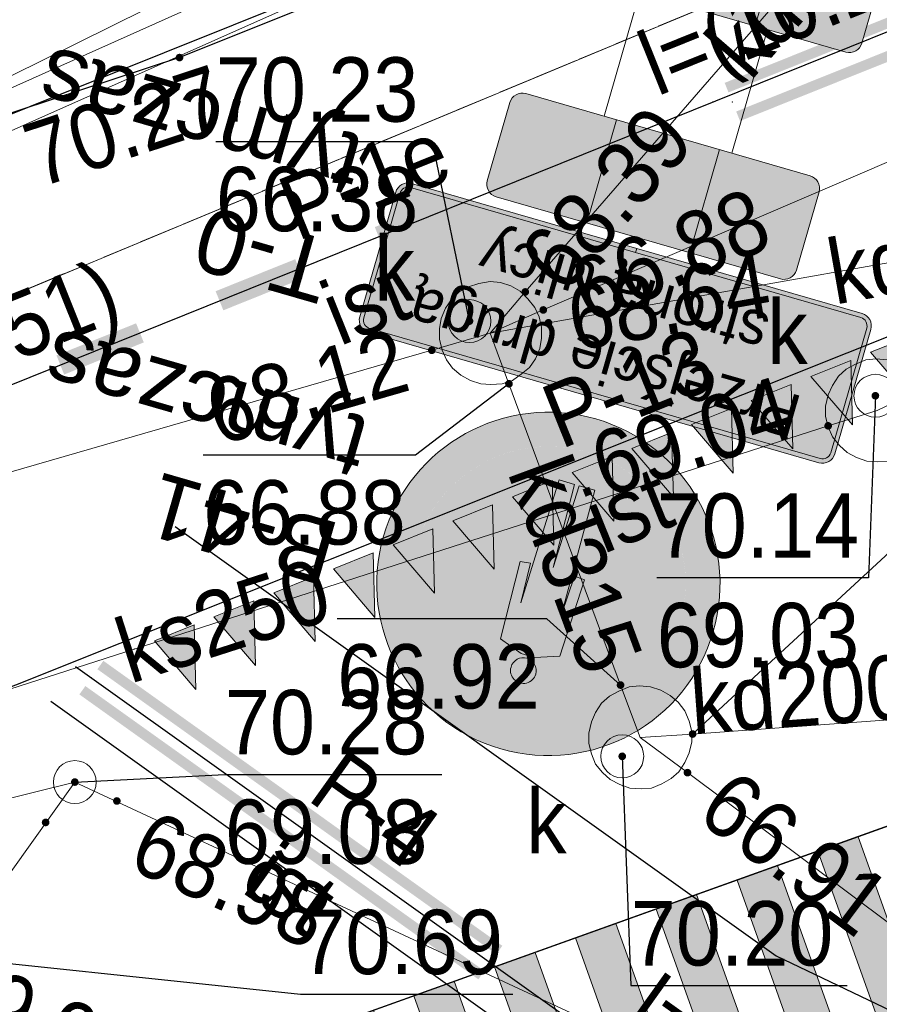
# Model space of a CAD drawing. Header units: feet. Extents: x 6524992 to 6539952, y 6047571 to 6067901.
# Tile 29 of 53: x 6531721 to 6531731, y 6048666 to 6048678. Entities that reach past the tile are written whole.
import ezdxf
from ezdxf.enums import TextEntityAlignment as Align

# ---------------------------------------------------------------- set-up
doc = ezdxf.new("R2010")
doc.units = ezdxf.units.FT
doc.header["$MEASUREMENT"] = 0
for name, pattern in [('1.5_0.5', [2, 1.5, -0.5]), ('218-500', [1, 0.5, -0.5]), ('219-500', [0]), ('mz1.0_0.5', [1.5, 1, -0.5])]:
    doc.linetypes.add(name, pattern=pattern)
doc.layers.get('0').update_dxf_attribs({"linetype": 'CONTINUOUS', "lineweight": 18})
for name, color, linetype, transparency in [('218-Granica użytku', 7, 'CONTINUOUS', 0.5), ('219-Linia granicy', 7, 'CONTINUOUS', 0.5), ('jezdnia (powierzchnia)', 7, 'CONTINUOUS', 0.5), ('komora podziemna - przewód kanalizacyjny (powierzchnia)', 7, 'CONTINUOUS', 0.5), ('krawężnik (linia)', 7, 'CONTINUOUS', 0.5), ('przewód ciepłowniczy (linia)', 7, 'CONTINUOUS', 0.5), ('przewód kanalizacyjny (linia)', 7, 'CONTINUOUS', 0.5), ('przewód kanalizacyjny (linia)-Atr1', 7, 'CONTINUOUS', 0.5), ('przewód telekomunikacyjny (linia)', 7, 'CONTINUOUS', 0.5), ('punkt o określonej wysokości (sieć kanalizacyjna)', 7, 'CONTINUOUS', 0.5), ('punkt o określonej wysokości (sieć kanalizacyjna)-Atr2', 7, 'CONTINUOUS', 0.5), ('punkt o określonej wysokości (sieć kanalizacyjna)-Atr3', 7, 'CONTINUOUS', 0.5), ('punkt o określonej wysokości (sieć telekomunikacyjna)-Atr2', 7, 'CONTINUOUS', 0.5), ('punkt wysokościowy sztuczny', 7, 'CONTINUOUS', 0.5), ('punkt wysokościowy sztuczny-Atr2', 7, 'CONTINUOUS', 0.5), ('studzienka - przewód kanalizacyjny (powierzchnia)', 7, 'CONTINUOUS', 0.5), ('studzienka okrągła - przewód kanalizacyjny (punkt)', 7, 'CONTINUOUS', 0.5), ('studzienka okrągła - przewód kanalizacyjny (punkt)-Atr17', 7, 'CONTINUOUS', 0.5), ('właz okrągły - siec kanalizacyjna (punkt)', 7, 'CONTINUOUS', 0.5), ('właz okrągły - siec kanalizacyjna (punkt)-Atr17', 7, 'CONTINUOUS', 0.5), ('ścieżka (powierzchnia)', 7, 'CONTINUOUS', 0.5)]:
    doc.layers.add(name, color=color, linetype=linetype, transparency=transparency)
doc.layers.add('_Robocza', color=1, linetype='CONTINUOUS', lineweight=30, plot=False)
for name, color, linetype, lineweight in [('gaPionowe', 7, 'CONTINUOUS', 13), ('gaPoziome', 7, 'CONTINUOUS', 13), ('gaUrzBezpieczenstwa', 7, 'CONTINUOUS', 13), ('zzz.gaHSDlugosc', 7, 'CONTINUOUS', 30), ('zzz.gaHSDodTekst', 7, 'CONTINUOUS', 30), ('zzz.gaHSDomyslna', 7, 'CONTINUOUS', 30), ('zzz.gaHSKilometraz', 7, 'CONTINUOUS', 30), ('zzz.gaHSNazwa', 7, 'CONTINUOUS', 30), ('zzz.gaHSOpis', 7, 'CONTINUOUS', 30), ('zzz.gaHSStan', 7, 'CONTINUOUS', 30), ('zzz.gaHSTrasa', 7, 'CONTINUOUS', 30), ('zzz.gaUbdef', 7, 'CONTINUOUS', 30), ('zzz.gaUBDodTekst', 7, 'CONTINUOUS', 30), ('zzz.gaUBDomyslna', 7, 'CONTINUOUS', 30), ('zzz.gaUBNazwa', 7, 'CONTINUOUS', 30), ('zzz.gaUBStan', 7, 'CONTINUOUS', 30), ('zzz.gaVSDodTekst', 7, 'CONTINUOUS', 30), ('zzz.gaVSDomyslna', 7, 'CONTINUOUS', 30), ('zzz.gaVSNazwa', 7, 'CONTINUOUS', 30), ('zzz.gaVSStan', 7, 'CONTINUOUS', 30), ('zzz.gaVSWielkość', 7, 'CONTINUOUS', 30)]:
    doc.layers.add(name, color=color, linetype=linetype, lineweight=lineweight)
doc.styles.add('GA-ATR-TEXT', font='arial.ttf', dxfattribs={"width": 0.9})
doc.styles.add('GA-SIGN-TEXT', font='GA_OZ_PION.ttf')
doc.styles.add('GA4-HS-TEXT', font='arial.ttf', dxfattribs={"width": 0.9})
doc.styles.get("Standard").update_dxf_attribs({"font": 'arial.ttf'})

# ---------------------------------------------------------------- blocks, each defined once
blk = doc.blocks.new('US15')
at = {"color": 0, "linetype": 'Continuous', "lineweight": 13}
blk.add_circle((0, 0), 0.25, dxfattribs=at)
blk = doc.blocks.new('PW01')
at = {"linetype": 'Continuous', "lineweight": 13}
h = blk.add_hatch(color=0, dxfattribs=at)
edge = h.paths.add_edge_path()
edge.add_arc((0, 0), 0.045, 0, 360)
blk = doc.blocks.new('PW02')
at = {"linetype": 'Continuous', "lineweight": 13}
h = blk.add_hatch(color=0, dxfattribs=at)
edge = h.paths.add_edge_path()
edge.add_arc((0, 0), 0.045, 0, 360)
blk = doc.blocks.new('US22')
at = {"color": 0, "linetype": 'Continuous', "lineweight": 13}
blk.add_circle((0, 0), 0.25, dxfattribs=at)
blk = doc.blocks.new('*U74')
at = {"layer": 'zzz.gaUbdef', "linetype": 'Continuous', "lineweight": 0, "true_color": 0xffffff}
h = blk.add_hatch(color=7, dxfattribs=at)
h.paths.add_polyline_path([(120.629, 1250), (-129.371, 1250), (-129.371, 1000), (120.629, 1000)])
h.paths.add_polyline_path([(120.629, 700), (-129.371, 700), (-129.371, 450), (120.629, 450)])
blk = doc.blocks.new('*U75')
at = {"layer": 'zzz.gaUbdef', "linetype": 'Continuous', "lineweight": 0}
h = blk.add_hatch(color=10, dxfattribs=at)
h.paths.add_polyline_path([(-129.371, 1250), (-349.371, 1250, 0.414214), (-379.371, 1220), (-379.371, 1030, 0.414214), (-349.371, 1000), (-129.371, 1000)])
h.paths.add_polyline_path([(370.629, 1220, 0.414214), (340.629, 1250), (120.629, 1250), (120.629, 1000), (340.629, 1000, 0.414214), (370.629, 1030)])
h.paths.add_polyline_path([(370.629, 670, 0.414214), (340.629, 700), (120.629, 700), (120.629, 450), (340.629, 450, 0.414214), (370.629, 480)])
h.paths.add_polyline_path([(-129.371, 700), (-349.371, 700, 0.414214), (-379.371, 670), (-379.371, 480, 0.414214), (-349.371, 450), (-129.371, 450)])
blk = doc.blocks.new('*U76')
at = {"layer": 'zzz.gaUbdef', "color": 7, "linetype": 'Continuous', "lineweight": 0}
for p, q in [((-129.371, 1000), (-129.371, 1250)), ((120.629, 1000), (120.629, 1250)), ((-159.371, 700), (-159.371, 1000)), ((150.629, 700), (150.629, 1000)), ((-129.371, 450), (-129.371, 700)), ((120.629, 450), (120.629, 700)), ((-159.371, 0), (-159.371, 450)), ((150.629, 0), (150.629, 450)), ((-370.585, 0), (370.629, 0)), ((-189.371, 0), (-129.371, 0)), ((120.629, 0), (180.629, 0))]:
    blk.add_line(p, q, dxfattribs=at)
for points in [[(-349.371, 1000), (340.629, 1000, 0.414214), (370.629, 1030), (370.629, 1220, 0.414214), (340.629, 1250), (-349.371, 1250, 0.414214), (-379.371, 1220), (-379.371, 1030, 0.414214)], [(-349.371, 450), (340.629, 450, 0.414214), (370.629, 480), (370.629, 670, 0.414214), (340.629, 700), (-349.371, 700, 0.414214), (-379.371, 670), (-379.371, 480, 0.414214)]]:
    blk.add_lwpolyline(points, format="xyb", close=True, dxfattribs=at)
blk = doc.blocks.new('*U73')
at = {"layer": 'zzz.gaUbdef', "color": 10}
blk.add_blockref('*U75', (0, 0), dxfattribs=at)
at = {"layer": 'zzz.gaUbdef', "color": 7}
blk.add_blockref('*U76', (0, 0), dxfattribs=at)
at = {"layer": 'zzz.gaUbdef', "color": 7, "true_color": 0xffffff}
blk.add_blockref('*U74', (0, 0), dxfattribs=at)
at = {"layer": 'zzz.gaUBDodTekst', "flags": 1}
blk.add_attdef('AddText', text='', height=1, dxfattribs=at).set_placement((0, 0), align=Align.MIDDLE_LEFT)
at = {"layer": 'zzz.gaUBDomyslna', "flags": 1}
for tag in ['Position', 'Route']:
    blk.add_attdef(tag, text='', height=1, dxfattribs=at).set_placement((0, 0), align=Align.MIDDLE_LEFT)
at = {"layer": 'zzz.gaUBNazwa', "style": 'GA-ATR-TEXT'}
blk.add_attdef('Name', text='', height=150, dxfattribs=at).set_placement((475, 655), align=Align.MIDDLE_LEFT)
at = {"layer": 'zzz.gaUBStan', "style": 'GA-ATR-TEXT'}
blk.add_attdef('State', text='', height=150, dxfattribs=at).set_placement((475, 430), align=Align.MIDDLE_LEFT)
blk = doc.blocks.new('*U79')
at = {"layer": 'zzz.gaVSDomyslna', "true_color": 0xffffff}
h = blk.add_hatch(color=7, dxfattribs=at)
edge = h.paths.add_edge_path()
edge.add_line((0, 0), (-546.32, 0))
edge.add_arc((-546.32, 30), 30, 179.99996, 270.00004, ccw=False)
edge.add_line((-576.32, 30), (-576.32, 332))
edge.add_arc((-546.32, 332), 30, 89.99996, 180.00004, ccw=False)
edge.add_line((-546.32, 362), (546.32, 362))
edge.add_arc((546.32, 332), 30, -0.00004, 90.00004, ccw=False)
edge.add_line((576.32, 332), (576.32, 30))
edge.add_arc((546.32, 30), 30, -90.00004, 0.00004, ccw=False)
edge.add_line((546.32, 0), (0, 0))
at = {"layer": 'zzz.gaVSDomyslna', "true_color": 0x000000}
h = blk.add_hatch(color=18, dxfattribs=at)
edge = h.paths.add_edge_path()
edge.add_line((0, 0), (0, 10))
edge.add_line((0, 10), (546.32, 10))
edge.add_arc((546.32, 30), 20, 269.99996, 360.00004)
edge.add_line((566.32, 30), (566.32, 332))
edge.add_arc((546.32, 332), 20, 359.99996, 450.00004)
edge.add_line((546.32, 352), (-546.32, 352))
edge.add_arc((-546.32, 332), 20, 89.99996, 180.00004)
edge.add_line((-566.32, 332), (-566.32, 30))
edge.add_arc((-546.32, 30), 20, 179.99996, 270.00004)
edge.add_line((-546.32, 10), (0, 10))
edge.add_line((0, 10), (0, 0))
edge.add_line((0, 0), (-546.32, 0))
edge.add_arc((-546.32, 30), 30, 179.99996, 270.00004, ccw=False)
edge.add_line((-576.32, 30), (-576.32, 332))
edge.add_arc((-546.32, 332), 30, 89.99996, 180.00004, ccw=False)
edge.add_line((-546.32, 362), (546.32, 362))
edge.add_arc((546.32, 332), 30, -0.00004, 90.00004, ccw=False)
edge.add_line((576.32, 332), (576.32, 30))
edge.add_arc((546.32, 30), 30, -90.00004, 0.00004, ccw=False)
edge.add_line((546.32, 0), (0, 0))
at = {"layer": 'zzz.gaVSDomyslna', "color": 7, "lineweight": 0, "true_color": 0xffffff}
blk.add_lwpolyline([(0, 0), (-546.32, 0, -0.414214), (-576.32, 30), (-576.32, 332, -0.414214), (-546.32, 362), (546.32, 362, -0.414214), (576.32, 332), (576.32, 30, -0.414214), (546.32, 0), (0, 0)], format="xyb", close=True, dxfattribs=at)
at = {"layer": 'zzz.gaVSDomyslna', "color": 18, "lineweight": 0, "true_color": 0x000000}
blk.add_lwpolyline([(0, 0), (0, 10), (546.32, 10, 0.414214), (566.32, 30), (566.32, 332, 0.414214), (546.32, 352), (-546.32, 352, 0.414214), (-566.32, 332), (-566.32, 30, 0.414214), (-546.32, 10), (0, 10), (0, 0), (-546.32, 0, -0.414214), (-576.32, 30), (-576.32, 332, -0.414214), (-546.32, 362), (546.32, 362, -0.414214), (576.32, 332), (576.32, 30, -0.414214), (546.32, 0), (0, 0)], format="xyb", close=True, dxfattribs=at)
blk = doc.blocks.new('*U78')
at = {"layer": 'zzz.gaVSDomyslna', "color": 18, "true_color": 0x000000, "style": 'GA-SIGN-TEXT'}
for s, p in [('Przejście drugą', (0, 224.4)), ('stroną ulicy', (0, 61.2))]:
    blk.add_text(s, height=102, dxfattribs=at).set_placement(p, align=Align.CENTER)
blk = doc.blocks.new('*U77')
at = {"layer": 'zzz.gaVSDomyslna'}
for name in ['*U79', '*U78']:
    blk.add_blockref(name, (0, 0), dxfattribs=at)
at = {"layer": 'zzz.gaVSDodTekst', "flags": 1}
blk.add_attdef('Addtext', text='', height=1, dxfattribs=at).set_placement((0, 0), align=Align.MIDDLE_LEFT)
at = {"layer": 'zzz.gaVSDomyslna', "flags": 1}
for tag in ['Width', 'Height', 'Position', 'Route', 'ItemNo']:
    blk.add_attdef(tag, text='', height=1, dxfattribs=at).set_placement((0, 0), align=Align.MIDDLE_LEFT)
at = {"layer": 'zzz.gaVSNazwa', "style": 'GA-ATR-TEXT'}
blk.add_attdef('Name', text='', height=150, dxfattribs=at).set_placement((676.3, 256), align=Align.MIDDLE_LEFT)
at = {"layer": 'zzz.gaVSStan', "style": 'GA-ATR-TEXT'}
blk.add_attdef('State', text='', height=150, dxfattribs=at).set_placement((676.3, 1), align=Align.MIDDLE_LEFT)
at = {"layer": 'zzz.gaVSWielkość', "flags": 1}
blk.add_attdef('Size', text='', height=1, dxfattribs=at).set_placement((0, 0), align=Align.MIDDLE_LEFT)
blk = doc.blocks.new('*U81')
at = {"layer": 'zzz.gaVSDomyslna', "linetype": 'ByBlock', "lineweight": 0}
h = blk.add_hatch(color=10, dxfattribs=at)
h.paths.add_polyline_path([(-400, 400, 1), (400, 400, 1)])
h.paths.add_polyline_path([(320, 400, -1), (-320, 400, -1)], flags=16)
at = {"layer": 'zzz.gaVSDomyslna', "color": 10, "lineweight": 0}
blk.add_lwpolyline([(0, 800, -1), (0, 0, -1), (0, 800, -2.58748)], format="xyb", dxfattribs=at)
blk = doc.blocks.new('*U82')
at = {"layer": 'zzz.gaVSDomyslna', "lineweight": 0, "true_color": 0xffffff}
blk.add_hatch(color=7, dxfattribs=at).paths.add_polyline_path([(320, 400, 1), (-320, 400, 1)])
blk = doc.blocks.new('*U83')
at = {"layer": 'zzz.gaVSDomyslna', "lineweight": 0, "true_color": 0x000000}
h = blk.add_hatch(color=18, dxfattribs=at)
h.paths.add_polyline_path([(71.9986, 393.889), (16, 413.333), (-16, 413.333), (-71.9986, 393.889), (-78.0463, 207.805), (-53.4799, 205.348), (-49.2, 300), (-43.2, 0), (-5.55556, 0), (0, 200), (5.55556, 0), (43.2, 0), (49.2, 300), (53.4799, 205.348), (78.0463, 207.805)])
h.paths.add_polyline_path([(-30, 450, 1), (30, 450, 1)])
at = {"layer": 'zzz.gaVSDomyslna', "color": 18, "lineweight": 0, "true_color": 0x000000}
blk.add_lwpolyline([(-30.0043, 450.154, 1), (29.9957, 450.154, 1), (-30.0043, 450.154, 1)], format="xyb", close=True, dxfattribs=at)
blk.add_lwpolyline([(71.9943, 394.044), (15.9957, 413.488), (-16.0043, 413.488), (-72.0029, 394.044), (-78.0506, 207.959), (-53.4842, 205.502), (-49.2043, 300.154), (-43.2043, 0.154202), (-5.55984, 0.154202), (-0.004283, 200.154), (5.55127, 0.154202), (43.1957, 0.154202), (49.1957, 300.154), (53.4756, 205.502), (78.0421, 207.959), (71.9943, 394.044)], close=True, dxfattribs=at)
blk = doc.blocks.new('*U85')
at = {"layer": 'zzz.gaVSDomyslna', "color": 10}
blk.add_blockref('*U81', (0, 0), dxfattribs=at)
at = {"layer": 'zzz.gaVSDomyslna', "color": 7, "true_color": 0xffffff}
blk.add_blockref('*U82', (0, 0), dxfattribs=at)
at = {"layer": 'zzz.gaVSDomyslna', "color": 18, "true_color": 0x000000}
blk.add_blockref('*U83', (0, 160), dxfattribs=at)
blk = doc.blocks.new('*U80')
at = {"layer": 'zzz.gaVSDomyslna'}
blk.add_blockref('*U85', (0, 0), dxfattribs=at)
at = {"layer": 'zzz.gaVSDodTekst', "flags": 1}
blk.add_attdef('Addtext', text='', height=1, dxfattribs=at).set_placement((0, 0), align=Align.MIDDLE_LEFT)
at = {"layer": 'zzz.gaVSDomyslna', "flags": 1}
for tag in ['Width', 'Height', 'Position', 'Route', 'ItemNo']:
    blk.add_attdef(tag, text='', height=1, dxfattribs=at).set_placement((0, 0), align=Align.MIDDLE_LEFT)
at = {"layer": 'zzz.gaVSNazwa', "style": 'GA-ATR-TEXT'}
blk.add_attdef('Name', text='', height=150, dxfattribs=at).set_placement((500, 475), align=Align.MIDDLE_LEFT)
at = {"layer": 'zzz.gaVSStan', "style": 'GA-ATR-TEXT'}
blk.add_attdef('State', text='', height=150, dxfattribs=at).set_placement((500, 220), align=Align.MIDDLE_LEFT)
at = {"layer": 'zzz.gaVSWielkość', "flags": 1}
blk.add_attdef('Size', text='', height=1, dxfattribs=at).set_placement((0, 0), align=Align.MIDDLE_LEFT)
blk = doc.blocks.new('zk.P-13')
at = {"linetype": 'Continuous', "lineweight": 0}
blk.add_hatch(color=0, dxfattribs=at).paths.add_polyline_path([(0.25, 0), (-0.25, 0), (-0.013, -0.705)])
at = {"color": 0, "linetype": 'Continuous', "lineweight": 0}
for p, q in [((-0.25, 0), (0.25, 0)), ((-0.013, -0.705), (-0.25, 0)), ((0.25, 0), (-0.013, -0.705))]:
    blk.add_line(p, q, dxfattribs=at)
blk = doc.blocks.new('gaHSPos')
at = {"color": 0, "linetype": 'Continuous', "lineweight": 0}
blk.add_point((0, 0), dxfattribs=at)
blk = doc.blocks.new('*U111')
at = {"layer": 'zzz.gaHSDomyslna', "color": 251}
for p in [(10.159, 4.092), (0, 0)]:
    blk.add_blockref('gaHSPos', p, dxfattribs=at)
for p, rotation in [((9.508, 3.83), 21.94016353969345), ((8.812, 3.55), 21.94016353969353), ((8.116, 3.269), 21.94016353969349), ((7.421, 2.989), 21.94016353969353), ((6.725, 2.709), 21.94016353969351), ((6.029, 2.429), 21.94016353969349), ((5.334, 2.148), 21.94016353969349), ((4.638, 1.868), 21.94016353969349), ((3.942, 1.588), 21.94016353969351), ((3.247, 1.308), 21.9401635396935), ((2.551, 1.028), 21.94016353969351), ((1.855, 0.747), 21.94016353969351), ((1.159, 0.467), 21.94016353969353), ((0.464, 0.187), 21.94016353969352)]:
    blk.add_blockref('zk.P-13', p, dxfattribs=dict(at, rotation=rotation))
blk = doc.blocks.new('z.ga4.HSL-desc')
at = {"layer": 'zzz.gaHSDlugosc', "style": 'GA4-HS-TEXT', "width": 0.9}
blk.add_attdef('LENGTH', (6.026, 0.4), '', height=1, dxfattribs=at)
at = {"layer": 'zzz.gaHSDodTekst', "style": 'GA4-HS-TEXT', "width": 0.9, "flags": 1}
blk.add_attdef('ADDTEXT', (0, -2.744), '', height=1, dxfattribs=at)
at = {"layer": 'zzz.gaHSKilometraz', "style": 'GA4-HS-TEXT', "width": 0.9, "flags": 1}
blk.add_attdef('POSITION', (0, -5.695), '', height=1, dxfattribs=at)
at = {"layer": 'zzz.gaHSNazwa', "style": 'GA4-HS-TEXT', "width": 0.9}
blk.add_attdef('NAME', (0, 0.4), '', height=1, dxfattribs=at)
at = {"layer": 'zzz.gaHSStan', "style": 'GA4-HS-TEXT', "width": 0.9}
blk.add_attdef('STATE', (0, -1.356), '', height=1, dxfattribs=at)
at = {"layer": 'zzz.gaHSTrasa', "style": 'GA4-HS-TEXT', "width": 0.9, "flags": 1}
blk.add_attdef('ROUTE', (0, -4.27), '', height=1, dxfattribs=at)
blk = doc.blocks.new('*U120')
at = {"layer": 'zzz.gaHSDomyslna', "color": 251}
for points in [[(4.186, 1.872, 0.12, 0.12, 0), (-0.067, 0.167, 0.12, 0.12, 0)], [(4.32, 1.538, 0.12, 0.12, 0), (0.067, -0.167, 0.12, 0.12, 0)]]:
    blk.add_lwpolyline(points, format="xyseb", dxfattribs=at)
at = {"color": 251}
for p in [(4.253, 1.705), (0, 0)]:
    blk.add_blockref('gaHSPos', p, dxfattribs=at)
blk = doc.blocks.new('*U124')
at = {"layer": 'zzz.gaHSDomyslna', "color": 251}
for points in [[(7.42, 2.989, 0.24, 0.24, 0), (8.348, 3.363, 0.24, 0.24, 0)], [(5.565, 2.242, 0.24, 0.24, 0), (6.493, 2.616, 0.24, 0.24, 0)], [(3.71, 1.495, 0.24, 0.24, 0), (4.638, 1.868, 0.24, 0.24, 0)], [(1.855, 0.747, 0.24, 0.24, 0), (2.783, 1.121, 0.24, 0.24, 0)], [(0, 0, 0.24, 0.24, 0), (0.928, 0.374, 0.24, 0.24, 0)]]:
    blk.add_lwpolyline(points, format="xyseb", dxfattribs=at)
at = {"color": 251}
for p in [(9.459, 3.811), (0, 0)]:
    blk.add_blockref('gaHSPos', p, dxfattribs=at)
blk = doc.blocks.new('*U156')
at = {"layer": 'zzz.gaHSDomyslna', "color": 251}
for points in [[(4.754, -3.173, 0.12, 0.12, 0), (0.105, 0.147, 0.12, 0.12, 0)], [(4.545, -3.466, 0.12, 0.12, 0), (-0.105, -0.147, 0.12, 0.12, 0)]]:
    blk.add_lwpolyline(points, format="xyseb", dxfattribs=at)
at = {"color": 251}
for p in [(0, 0), (4.65, -3.319)]:
    blk.add_blockref('gaHSPos', p, dxfattribs=at)
blk = doc.blocks.new('*U157')
at = {"layer": 'zzz.gaHSDomyslna'}
for points in [[(9.415, 3.37), (10.762, -0.402), (11.233, -0.234), (9.886, 3.539)], [(8.474, 3.033), (9.821, -0.738), (10.291, -0.57), (8.944, 3.202)], [(7.532, 2.696), (8.879, -1.075), (9.35, -0.907), (8.003, 2.865)], [(6.59, 2.359), (7.937, -1.411), (8.408, -1.243), (7.061, 2.528)], [(5.649, 2.022), (6.995, -1.747), (7.466, -1.579), (6.12, 2.191)], [(4.707, 1.685), (6.053, -2.083), (6.524, -1.915), (5.178, 1.854)], [(3.766, 1.348), (5.111, -2.419), (5.582, -2.251), (4.237, 1.517)], [(2.825, 1.011), (3.966, -2.185), (4.607, -2.494), (3.295, 1.18)], [(1.883, 0.674), (2.684, -1.569), (3.325, -1.877), (2.354, 0.843)], [(0.941, 0.337), (1.402, -0.952), (2.043, -1.26), (1.412, 0.506)], [(0, 0), (0.12, -0.335), (0.761, -0.644), (0.471, 0.169)]]:
    blk.add_hatch(color=251, dxfattribs=at).paths.add_polyline_path(points)
at = {"layer": 'zzz.gaHSDomyslna', "color": 251, "linetype": 'Continuous', "lineweight": 0}
for points in [[(9.415, 3.37), (10.762, -0.402), (11.233, -0.234), (9.886, 3.539), (9.415, 3.37)], [(8.474, 3.033), (9.821, -0.738), (10.291, -0.57), (8.944, 3.202), (8.474, 3.033)], [(7.532, 2.696), (8.879, -1.075), (9.35, -0.907), (8.003, 2.865), (7.532, 2.696)], [(6.59, 2.359), (7.937, -1.411), (8.408, -1.243), (7.061, 2.528), (6.59, 2.359)], [(5.649, 2.022), (6.995, -1.747), (7.466, -1.579), (6.12, 2.191), (5.649, 2.022)], [(4.707, 1.685), (6.053, -2.083), (6.524, -1.915), (5.178, 1.854), (4.707, 1.685)], [(3.766, 1.348), (5.111, -2.419), (5.582, -2.251), (4.237, 1.517), (3.766, 1.348)], [(2.825, 1.011), (3.966, -2.185), (4.607, -2.494), (3.295, 1.18), (2.825, 1.011)], [(1.883, 0.674), (2.684, -1.569), (3.325, -1.877), (2.354, 0.843), (1.883, 0.674)], [(0.941, 0.337), (1.402, -0.952), (2.043, -1.26), (1.412, 0.506), (0.941, 0.337)], [(0, 0), (0.12, -0.335), (0.761, -0.644), (0.471, 0.169), (0, 0)]]:
    blk.add_lwpolyline(points, close=True, dxfattribs=at)
at = {"layer": 'zzz.gaHSDomyslna', "color": 251}
for p in [(10.161, 3.637), (-0.276, -0.099)]:
    blk.add_blockref('gaHSPos', p, dxfattribs=at)

msp = doc.modelspace()

# ---------------------------------------------------------------- linework, layer by layer
at = {"layer": '218-Granica użytku', "color": 3, "linetype": '218-500', "lineweight": 18, "flags": 128}
for points in [[(6531708.28, 6048669.06), (6531758.1, 6048689.8)], [(6531758.1, 6048689.8), (6531708.28, 6048669.06)]]:
    msp.add_lwpolyline(points, dxfattribs=at)
at = {"layer": '219-Linia granicy', "color": 3, "linetype": '219-500', "lineweight": 18, "flags": 128}
msp.add_lwpolyline([(6531708.28, 6048669.06), (6531758.1, 6048689.8)], dxfattribs=at)
at = {"layer": '_Robocza'}
msp.add_lwpolyline([(6531683.556, 6048658.235), (6531756.637, 6048687.676, 0.034719), (6531779.429, 6048700.176), (6531796.103, 6048710.786)], format="xyb", dxfattribs=at)
for points in [[(6531682.44, 6048661.019), (6531747.394, 6048687.057)], [(6531711.41, 6048665.976), (6531738.048, 6048676.606)], [(6531722.961, 6048671.686), (6531729.964, 6048666.687), (6531745.998, 6048659.02)], [(6531721.799, 6048670.058), (6531728.944, 6048664.958), (6531745.135, 6048657.216)], [(6531721.509, 6048669.651), (6531728.689, 6048664.526), (6531744.919, 6048656.765)], [(6531733.575, 6048669.024), (6531721.646, 6048664.754)], [(6531734.77, 6048665.195), (6531734.21, 6048665.57), (6531733.07, 6048666.83), (6531732.202, 6048668.533), (6531721.646, 6048664.754), (6531726.709, 6048662.318), (6531734.77, 6048665.195)]]:
    msp.add_lwpolyline(points, dxfattribs=at)
msp.add_circle((6531733.871, 6048670.068), 50, dxfattribs=at)
at = {"layer": 'jezdnia (powierzchnia)', "color": 7, "linetype": '1.5_0.5', "lineweight": 18, "flags": 128}
msp.add_lwpolyline([(6531934.86, 6048854.54), (6531926.95, 6048841.93), (6531918.96, 6048830.06), (6531909.5, 6048817.18), (6531901.18, 6048806.68), (6531892.44, 6048796.38), (6531883.95, 6048786.92), (6531881.51, 6048784.27), (6531879.59, 6048782.86), (6531877.75, 6048782.38), (6531875.82, 6048782.5), (6531874.76, 6048782.88), (6531873.9, 6048783.37), (6531869.6, 6048778.86), (6531870.13, 6048778.03), (6531870.82, 6048776.02), (6531870.85, 6048775.07), (6531870.54, 6048773.29), (6531869.38, 6048771.34), (6531868.01, 6048769.93), (6531863.36, 6048765.34), (6531859.32, 6048761.55), (6531848.76, 6048752.38), (6531843.59, 6048748.2), (6531831.18, 6048739.14), (6531817.84, 6048729.74), (6531793.06, 6048712.45), (6531781.56, 6048705.02), (6531771.84, 6048699.39), (6531762.11, 6048694.16), (6531748.35, 6048687.6), (6531736.63, 6048682.63), (6531731.2, 6048680.43), (6531723.01, 6048677.15), (6531720.39, 6048676.29), (6531718.04, 6048676.19), (6531716, 6048676.85), (6531700.78, 6048671.82), (6531700.43, 6048670.57), (6531699.94, 6048669.55), (6531698.66, 6048667.85), (6531696.88, 6048666.7), (6531694.1, 6048665.57), (6531671.86, 6048656.66), (6531663.54, 6048653.32), (6531665.69, 6048647.72), (6531673.65, 6048650.92), (6531696.57, 6048660.12), (6531711.19, 6048665.9), (6531713.11, 6048666.5), (6531715.24, 6048666.77), (6531717.08, 6048666.7), (6531718.61, 6048666.2), (6531721.55, 6048664.8), (6531726.41, 6048662.46), (6531732.77, 6048659.4), (6531735.33, 6048664.82), (6531734.21, 6048665.57), (6531733.07, 6048666.83), (6531732.2, 6048668.59), (6531731.94, 6048669.96), (6531732.02, 6048671.12), (6531732.75, 6048673.21), (6531733.92, 6048674.7), (6531735.62, 6048675.73), (6531738.9, 6048677.05), (6531750.92, 6048682.22), (6531764.64, 6048688.73), (6531774.64, 6048694.07), (6531784.88, 6048700.05), (6531796.3, 6048707.41), (6531807.81, 6048715.38), (6531812.49, 6048718.65), (6531821.51, 6048725), (6531834.56, 6048734.18), (6531847.16, 6048743.36), (6531852.83, 6048747.95), (6531863.16, 6048756.92), (6531867.95, 6048761.44), (6531872.3, 6048765.7), (6531873.84, 6048766.99), (6531875.25, 6048767.75), (6531877.35, 6048768.27), (6531879.48, 6048768.24), (6531881.09, 6048767.74), (6531883.2, 6048766.46), (6531886.63, 6048772.09), (6531886.01, 6048772.9), (6531885.74, 6048773.58), (6531885.26, 6048775.66), (6531885.44, 6048778.18), (6531886.52, 6048780.64), (6531887.99, 6048782.41), (6531897.21, 6048792.67), (6531905.82, 6048802.85), (6531914.51, 6048813.86), (6531923.67, 6048826.32), (6531932.04, 6048838.77), (6531939.94, 6048851.37)], close=True, dxfattribs=at)
at = {"layer": 'komora podziemna - przewód kanalizacyjny (powierzchnia)', "color": 34, "linetype": 'Continuous', "lineweight": 18, "flags": 128}
for points in [[(6531726.19, 6048673.53), (6531726.12, 6048673.63), (6531726.07, 6048673.74), (6531726.04, 6048673.87), (6531726.04, 6048673.99), (6531726.06, 6048674.11), (6531726.11, 6048674.23), (6531726.18, 6048674.33), (6531726.27, 6048674.42), (6531726.38, 6048674.48), (6531726.5, 6048674.52), (6531726.63, 6048674.54), (6531726.75, 6048674.53), (6531726.87, 6048674.49), (6531726.98, 6048674.43), (6531727.07, 6048674.34), (6531727.15, 6048674.24), (6531727.2, 6048674.13), (6531727.23, 6048674.01), (6531727.23, 6048673.88), (6531727.21, 6048673.76), (6531727.16, 6048673.64), (6531727.09, 6048673.54), (6531726.99, 6048673.46), (6531726.89, 6048673.39), (6531726.77, 6048673.35), (6531726.64, 6048673.34), (6531726.52, 6048673.35), (6531726.4, 6048673.39), (6531726.29, 6048673.45)], [(6531727.94, 6048668.82), (6531727.86, 6048668.92), (6531727.81, 6048669.04), (6531727.78, 6048669.16), (6531727.78, 6048669.28), (6531727.81, 6048669.41), (6531727.86, 6048669.52), (6531727.93, 6048669.63), (6531728.02, 6048669.71), (6531728.13, 6048669.77), (6531728.25, 6048669.82), (6531728.37, 6048669.83), (6531728.5, 6048669.82), (6531728.62, 6048669.78), (6531728.73, 6048669.72), (6531728.82, 6048669.64), (6531728.9, 6048669.54), (6531728.95, 6048669.42), (6531728.98, 6048669.3), (6531728.98, 6048669.18), (6531728.95, 6048669.05), (6531728.9, 6048668.94), (6531728.83, 6048668.83), (6531728.74, 6048668.75), (6531728.63, 6048668.69), (6531728.51, 6048668.64), (6531728.39, 6048668.63), (6531728.26, 6048668.64), (6531728.14, 6048668.68), (6531728.03, 6048668.74)]]:
    msp.add_lwpolyline(points, close=True, dxfattribs=at)
at = {"layer": 'krawężnik (linia)', "color": 7, "linetype": 'Continuous', "lineweight": 25, "flags": 128}
msp.add_lwpolyline([(6531843.59, 6048748.2), (6531831.18, 6048739.14), (6531817.84, 6048729.74), (6531793.06, 6048712.45), (6531781.56, 6048705.02), (6531771.84, 6048699.39), (6531762.11, 6048694.16), (6531748.35, 6048687.6), (6531736.63, 6048682.63), (6531731.2, 6048680.43), (6531723.01, 6048677.15), (6531720.39, 6048676.29), (6531718.04, 6048676.19), (6531716, 6048676.85), (6531700.78, 6048671.82), (6531700.43, 6048670.57), (6531699.94, 6048669.55), (6531698.66, 6048667.85), (6531696.88, 6048666.7), (6531694.1, 6048665.57), (6531671.86, 6048656.66), (6531663.54, 6048653.32)], dxfattribs=at)
at = {"layer": 'przewód ciepłowniczy (linia)', "color": 212, "linetype": 'Continuous', "lineweight": 18, "flags": 128}
for points in [[(6531798.44, 6048717.32), (6531787.61, 6048710.36), (6531745.37, 6048687.67), (6531712.51, 6048672.98)], [(6531798.33, 6048716.51), (6531787.46, 6048709.67), (6531745.08, 6048686.99), (6531712.29, 6048672.4)]]:
    msp.add_lwpolyline(points, dxfattribs=at)
at = {"layer": 'przewód kanalizacyjny (linia)', "color": 34, "linetype": 'Continuous', "lineweight": 18, "flags": 128}
for points in [[(6531713.83, 6048667.48), (6531714.4, 6048667.66), (6531730.57, 6048672.86), (6531731.14, 6048673.04), (6531731.68, 6048673.3), (6531758.37, 6048686.34), (6531758.92, 6048686.61), (6531759.45, 6048686.88), (6531780.42, 6048697.77), (6531780.96, 6048698.05), (6531781.47, 6048698.4), (6531792.63, 6048706.25), (6531793.13, 6048706.6), (6531793.64, 6048706.94), (6531803.75, 6048713.64), (6531804.26, 6048713.98), (6531803.91, 6048714.45), (6531801.24, 6048718.11), (6531800.89, 6048718.6)], [(6531726.63, 6048673.94), (6531727.25, 6048674.21), (6531760.44, 6048688.45), (6531761.02, 6048688.7), (6531761.57, 6048689.03), (6531784.18, 6048702.4), (6531784.75, 6048702.73), (6531785.29, 6048703.08), (6531806.83, 6048717.07), (6531807.37, 6048717.42)], [(6531732.26, 6048680.44), (6531731.87, 6048679.99), (6531727.04, 6048674.42), (6531726.63, 6048673.94), (6531727.31, 6048674.06), (6531733.77, 6048675.2), (6531734.4, 6048675.31)], [(6531701.34, 6048666.63), (6531701.97, 6048666.81), (6531725.95, 6048673.74), (6531726.63, 6048673.94), (6531726.85, 6048673.35), (6531728.15, 6048669.84), (6531728.38, 6048669.23), (6531728.93, 6048668.82), (6531744.96, 6048656.84), (6531744.99, 6048656.82)], [(6531728.38, 6048669.23), (6531728.99, 6048669.27), (6531731.49, 6048669.45), (6531731.81, 6048669.47)], [(6531721.79, 6048668.71), (6531708.44, 6048649.99), (6531695.87, 6048622.74)], [(6531721.79, 6048668.71), (6531705.22, 6048664.6)], [(6531863.8, 6048602.69), (6531825.49, 6048620.48), (6531811.09, 6048627.1), (6531787.84, 6048638.08), (6531748.61, 6048656.25), (6531721.79, 6048668.71)]]:
    msp.add_lwpolyline(points, dxfattribs=at)
at = {"layer": 'przewód telekomunikacyjny (linia)', "color": 30, "linetype": 'Continuous', "lineweight": 18, "flags": 128}
msp.add_lwpolyline([(6531797.26, 6048707.13), (6531793.92, 6048707.52), (6531792.81, 6048708.11), (6531787.6, 6048711.89), (6531786.97, 6048711.8), (6531754.07, 6048693.28), (6531712.78, 6048672.85), (6531712.61, 6048672.5), (6531714.69, 6048668.59), (6531716.32, 6048665.56), (6531717.73, 6048661.6)], dxfattribs=at)
at = {"layer": 'punkt o określonej wysokości (sieć kanalizacyjna)-Atr2', "color": 7, "flags": 128}
for points in [[(6531726.39, 6048674.08), (6531725.96, 6048676.17), (6531723.434, 6048676.17)], [(6531726.85, 6048673.35), (6531725.76, 6048672.52), (6531723.287, 6048672.52)], [(6531731.12, 6048673.21), (6531731.04, 6048671.09), (6531728.572, 6048671.09)], [(6531728.99, 6048669.27), (6531732.77, 6048672.76), (6531735.243, 6048672.76)], [(6531728.15, 6048669.84), (6531727.29, 6048670.61), (6531724.848, 6048670.61)], [(6531728.17, 6048669.01), (6531728.27, 6048666.34), (6531730.791, 6048666.34)], [(6531721.79, 6048668.71), (6531723.54, 6048668.8), (6531726.066, 6048668.8)]]:
    msp.add_lwpolyline(points, dxfattribs=at)
at = {"layer": 'punkt o określonej wysokości (sieć telekomunikacyjna)-Atr2', "color": 7, "flags": 128}
msp.add_lwpolyline([(6531719.48, 6048666.76), (6531724.42, 6048666.24), (6531726.893, 6048666.24)], dxfattribs=at)
at = {"layer": 'studzienka - przewód kanalizacyjny (powierzchnia)', "color": 34, "linetype": 'Continuous', "lineweight": 18, "flags": 128}
msp.add_lwpolyline([(6531731.27, 6048672.45), (6531731.15, 6048672.44), (6531731.02, 6048672.45), (6531730.9, 6048672.49), (6531730.79, 6048672.55), (6531730.7, 6048672.63), (6531730.62, 6048672.73), (6531730.57, 6048672.85), (6531730.54, 6048672.97), (6531730.54, 6048673.09), (6531730.57, 6048673.22), (6531730.62, 6048673.33), (6531730.69, 6048673.44), (6531730.78, 6048673.52), (6531730.89, 6048673.58), (6531731.01, 6048673.63), (6531731.13, 6048673.64), (6531731.26, 6048673.63)], dxfattribs=at)
at = {"layer": 'ścieżka (powierzchnia)', "color": 7, "linetype": 'mz1.0_0.5', "lineweight": 18, "flags": 128}
msp.add_lwpolyline([(6531763.83, 6048697.67), (6531756.33, 6048693.49), (6531750.45, 6048691.08), (6531737.68, 6048685.56), (6531735.67, 6048684.75), (6531732.07, 6048683.3), (6531722.15, 6048679.33), (6531716, 6048676.85), (6531718.04, 6048676.19), (6531720.39, 6048676.29), (6531723.01, 6048677.15), (6531731.2, 6048680.43), (6531736.63, 6048682.63), (6531748.35, 6048687.6), (6531762.11, 6048694.16)], close=True, dxfattribs=at)

# ---------------------------------------------------------------- block references
at = {"layer": 'gaPionowe', "xscale": 0.005, "yscale": 0.005, "rotation": 163.8967793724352}
for name, p, values in [('*U77', (6531728.34, 6048674.927), {'Name': 'T-0', 'State': 'tymczas'}), ('*U80', (6531727.864, 6048672.94), {'Name': 'B-41', 'State': 'tymczas'})]:
    msp.add_blockref(name, p, dxfattribs=at).add_auto_attribs(values)
at = {"layer": 'gaPoziome'}
for name, p in [('*U120', (6531729.453, 6048676.633)), ('*U124', (6531719.766, 6048672.822)), ('*U111', (6531722.485, 6048670.26)), ('*U156', (6531721.983, 6048669.927)), ('*U157', (6531721.976, 6048664.872))]:
    msp.add_blockref(name, p, dxfattribs=at)
at = {"layer": 'gaUrzBezpieczenstwa', "xscale": 0.005, "yscale": 0.005, "rotation": 163.8967793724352}
msp.add_blockref('*U73', (6531730.069, 6048681.061), dxfattribs=at).add_auto_attribs({'Name': 'U-20c', 'State': 'tymczas'})
at = {"layer": 'punkt o określonej wysokości (sieć kanalizacyjna)', "color": 34, "linetype": 'Continuous', "lineweight": 13}
for p, rotation in [((6531727.04, 6048674.42), 49.102), ((6531727.25, 6048674.21), 23.22800000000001), ((6531727.31, 6048674.06), 9.999), ((6531725.95, 6048673.74), 16.126), ((6531726.85, 6048673.35), 290.382), ((6531730.57, 6048672.86), 17.80700000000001), ((6531728.15, 6048669.84), 290.373), ((6531728.99, 6048669.27), 4.002), ((6531728.93, 6048668.82), 323.232), ((6531721.45, 6048668.24), 359.917)]:
    msp.add_blockref('PW01', p, dxfattribs=dict(at, rotation=rotation))
for p in [(6531726.39, 6048674.08), (6531731.12, 6048673.21), (6531728.17, 6048669.01), (6531721.79, 6048668.71), (6531722.28, 6048668.49)]:
    msp.add_blockref('PW01', p, dxfattribs=at)
at = {"layer": 'punkt wysokościowy sztuczny', "color": 7, "linetype": 'Continuous', "lineweight": 13}
msp.add_blockref('PW02', (6531723.01, 6048677.15), dxfattribs=at)
at = {"layer": 'studzienka okrągła - przewód kanalizacyjny (punkt)', "color": 34, "linetype": 'Continuous', "lineweight": 18}
for p in [(6531731.12, 6048673.21), (6531721.79, 6048668.71)]:
    msp.add_blockref('US15', p, dxfattribs=at)
at = {"layer": 'właz okrągły - siec kanalizacyjna (punkt)', "color": 7, "linetype": 'Continuous', "lineweight": 18}
for p in [(6531726.39, 6048674.08), (6531728.17, 6048669.01)]:
    msp.add_blockref('US22', p, dxfattribs=at)
at = {"layer": 'zzz.gaHSOpis', "xscale": 0.75, "yscale": 0.75}
for p, rotation, values in [((6531724.495, 6048674.728), 21.94283644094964, {'STATE': 'ist', 'LENGTH': 'l=(10.20)', 'NAME': 'P-1e'}), ((6531727.565, 6048672.306), 21.94016353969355, {'STATE': 'ist', 'LENGTH': 'l=(10.95)', 'NAME': 'P-13'}), ((6531715.303, 6048670.961), 21.84362050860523, {'STATE': 'ist', 'LENGTH': 'l=(7.51)', 'NAME': 'P-4'}), ((6531724.308, 6048668.267), 324.4807470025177, {'STATE': 'ist', 'LENGTH': 'l=(5.71)', 'NAME': 'P-4'})]:
    msp.add_blockref('z.ga4.HSL-desc', p, dxfattribs=dict(at, rotation=rotation)).add_auto_attribs(values)

# ---------------------------------------------------------------- texts
at = {"layer": 'przewód kanalizacyjny (linia)-Atr1', "color": 34, "width": 0.9}
for s, rotation, p in [('kd200', 49.07, (6531729.38, 6048677.11)), ('kd200', 10.008, (6531730.58, 6048674.64)), ('kd315', 290.323, (6531727.18, 6048672.45)), ('ks250', 17.826, (6531722.32, 6048670.21))]:
    msp.add_text(s, height=0.75, rotation=rotation, dxfattribs=at).set_placement(p, align=Align.MIDDLE_LEFT)
msp.add_text('kd200', height=0.75, rotation=4.118, dxfattribs=at).set_placement((6531728.99, 6048669.27))
at = {"layer": 'punkt o określonej wysokości (sieć kanalizacyjna)-Atr2', "color": 34, "width": 0.9}
for s, p in [('70.23', (6531723.434, 6048676.178)), ('70.14', (6531728.572, 6048671.098)), ('70.28', (6531723.54, 6048668.808)), ('70.20', (6531728.27, 6048666.348))]:
    msp.add_text(s, height=0.75, dxfattribs=at).set_placement(p, align=Align.BOTTOM_LEFT)
msp.add_text('68.98', height=0.75, rotation=335.599, dxfattribs=at).set_placement((6531722.54, 6048668.06), align=Align.MIDDLE_LEFT)
at = {"layer": 'punkt o określonej wysokości (sieć kanalizacyjna)-Atr3', "color": 34, "width": 0.9}
for s, rotation, p in [('68.39', 49.071, (6531727.21, 6048674.62)), ('66.88', 23.223, (6531727.64, 6048674.38)), ('68.64', 9.999, (6531727.55, 6048674.1)), ('68.12', 16.118, (6531723.36, 6048672.99)), ('66.91', 323.23, (6531729.24, 6048668.59))]:
    msp.add_text(s, height=0.75, rotation=rotation, dxfattribs=at).set_placement(p, align=Align.MIDDLE_LEFT)
for s, p in [('66.38', (6531723.434, 6048674.902)), ('66.88', (6531723.287, 6048671.252)), ('69.03', (6531728.572, 6048669.822)), ('66.92', (6531724.848, 6048669.342)), ('69.08', (6531723.54, 6048667.532))]:
    msp.add_text(s, height=0.75, dxfattribs=at).set_placement(p, align=Align.BOTTOM_LEFT)
msp.add_text('69.04', height=0.75, rotation=17.816, dxfattribs=at).set_placement((6531727.97, 6048672.02))
at = {"layer": 'punkt o określonej wysokości (sieć telekomunikacyjna)-Atr2', "color": 30, "width": 0.9}
msp.add_text('70.69', height=0.75, dxfattribs=at).set_placement((6531724.42, 6048666.248), align=Align.BOTTOM_LEFT)
msp.add_text('69.99', height=0.75, rotation=336.536, dxfattribs=at).set_placement((6531720.31, 6048666.4), align=Align.MIDDLE_LEFT)
at = {"layer": 'punkt wysokościowy sztuczny-Atr2', "color": 7, "width": 0.9}
msp.add_text('70.27', height=0.75, rotation=18.172, dxfattribs=at).set_placement((6531721.37, 6048675.63))
at = {"layer": 'studzienka okrągła - przewód kanalizacyjny (punkt)-Atr17', "color": 34, "width": 0.9}
msp.add_text('k', height=0.75, dxfattribs=at).set_placement((6531729.86, 6048673.58))
at = {"layer": 'właz okrągły - siec kanalizacyjna (punkt)-Atr17', "color": 7, "width": 0.9}
for p in [(6531725.28, 6048674.32), (6531727.05, 6048667.88)]:
    msp.add_text('k', height=0.75, dxfattribs=at).set_placement(p)

doc.saveas('drawing.dxf')
